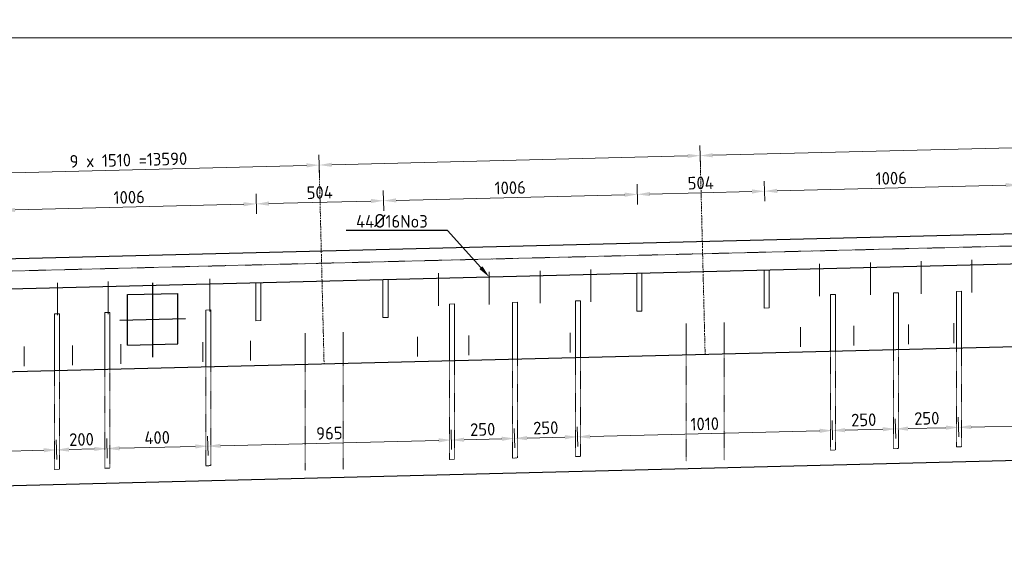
# Model space of a CAD drawing. Header units: millimetres. Extents: x -8028558 to 327273, y -63352 to 83293.
# Tile 55 of 195: x 5373 to 9274, y 2170 to 4289. Entities that reach past the tile are written whole.
import ezdxf
from ezdxf import colors
from ezdxf.entities.mleader import LeaderData, LeaderLine
from ezdxf.math import Vec2, Vec3

# ---------------------------------------------------------------- set-up
doc = ezdxf.new("R2010")
doc.units = ezdxf.units.MM
for name, pattern in [('NLCS-HIDDEN', [4, 2, -2]), ('XX-HART', [13, 4, -2, 1, -2, 4]), ('ZZ-HIDDEN-SO', [4, 2, -2])]:
    doc.linetypes.add(name, pattern=pattern)
for name, color, linetype, lineweight in [('B-CO-BC-BETONVORM-GD', 90, 'Continuous', 25), ('B-CO-BC-BETONVORM-GN', 10, 'ZZ-HIDDEN-SO', 13), ('B-CO-BC-STORTNAAD-GD', 10, 'BC-STORTNAAD', 25), ('B-CO-BC-VOORSPANNING-GD', 200, 'Continuous', 25), ('B-CO-BC-WAPENING_HOOFDWAPENING-G', 170, 'Continuous', 18), ('B-CO-BC-WAPENING_HOOFDWAPENING-GN', 140, 'NLCS-HIDDEN', 13), ('X-XX-AL-HARTLIJN-G', 7, 'XX-HART', 18), ('X-XX-AL-M', 7, 'Continuous', 18), ('X-XX-AL-VERWIJZING-T25', 7, 'Continuous', 25)]:
    doc.layers.add(name, color=color, linetype=linetype, lineweight=lineweight)
doc.styles.add('NLCS-ISO-MM20-T25', font='NLCS-ISO.ttf', dxfattribs={"height": 50})
doc.linetypes.add('BC-STORTNAAD', pattern='A,15,-1,[175,NLCS.SHX,S=1,R=0,X=0,Y=0],-1', length=17)
doc.dimstyles.new('NLCS-MM20-T25-PIJL_L0_H4', dxfattribs={"dimscale": 20, "dimtxt": 2.5, "dimasz": 2.5, "dimexe": 2, "dimexo": 2, "dimgap": 0.7, "dimtad": 1, "dimdec": 0, "dimzin": 0, "dimdsep": 46, "dimtxsty": 'NLCS-ISO-MM20-T25', "dimcen": 0, "dimdle": 2, "dimclrd": 256, "dimclre": 256, "dimclrt": 256, "dimadec": 4, "dimazin": 0, "dimtfac": 1, "dimtdec": 3, "dimtofl": 0, "dimtmove": 0, "dimatfit": 3, "dimfxl": 2, "dimfxlon": 1, "dimtfillclr": 256, "dimtolj": 1, "dimtzin": 0, "dimlwd": -1, "dimlwe": -1, "dimarcsym": 0})

# ---------------------------------------------------------------- blocks, each defined once
blk = doc.blocks.new('*D1693')
at = {"layer": 'X-XX-AL-M', "transparency": 16777216}
for p, q in [((-4319.8, 4177.1), (-4319.8, 4257.1)), ((14649.8, 4177.1), (14649.8, 4257.1)), ((14599.8, 4217.1), (-4269.8, 4217.1))]:
    blk.add_line(p, q, dxfattribs=at)
for points in [[(-4269.8, 4225.4), (-4269.8, 4208.7), (-4319.8, 4217.1)], [(14599.8, 4225.4), (14599.8, 4208.7), (14649.8, 4217.1)]]:
    blk.add_solid(points, dxfattribs=at)
at = {"layer": 'X-XX-AL-M', "transparency": 16777216, "insert": (5165, 4256.1), "char_height": 50, "attachment_point": 5, "style": 'NLCS-ISO-MM20-T25'}
blk.add_mtext('\\A1;18970', dxfattribs=at)
blk = doc.blocks.new('*D1705')
at = {"layer": 'X-XX-AL-M', "transparency": 16777216}
for p, q in [((6560.4, 3672.7), (6558.4, 3752.6)), ((5050.9, 3635.1), (5048.9, 3715.1)), ((5099.8, 3676.3), (6509.4, 3711.4))]:
    blk.add_line(p, q, dxfattribs=at)
for points in [[(6509.2, 3719.7), (6509.6, 3703.1), (6559.4, 3712.7)], [(5099.6, 3684.7), (5100.1, 3668), (5049.9, 3675.1)]]:
    blk.add_solid(points, dxfattribs=at)
at = {"layer": 'X-XX-AL-M', "transparency": 16777216, "insert": (5803.7, 3732.9), "char_height": 50, "attachment_point": 5, "rotation": 1.4252, "style": 'NLCS-ISO-MM20-T25'}
blk.add_mtext('\\A1;9 x 1510 =13590', dxfattribs=at)
blk = doc.blocks.new('*D1706')
at = {"layer": 'X-XX-AL-M', "transparency": 16777216}
for p, q in [((8069.9, 3710.2), (8067.9, 3790.2)), ((6560.4, 3672.7), (6558.4, 3752.6)), ((6609.4, 3713.9), (8018.9, 3749))]:
    blk.add_line(p, q, dxfattribs=at)
for points in [[(8018.7, 3757.3), (8019.2, 3740.6), (8068.9, 3750.2)], [(6609.2, 3722.2), (6609.6, 3705.6), (6559.4, 3712.7)]]:
    blk.add_solid(points, dxfattribs=at)
at = {"layer": 'X-XX-AL-M', "transparency": 16777216, "insert": (7313.2, 3770.4), "char_height": 50, "attachment_point": 5, "rotation": 1.4252, "style": 'NLCS-ISO-MM20-T25'}
blk.add_mtext('\\A1;  ', dxfattribs=at)
blk = doc.blocks.new('*D1707')
at = {"layer": 'X-XX-AL-M', "transparency": 16777216}
for p, q in [((9579.5, 3747.8), (9577.5, 3827.8)), ((8069.9, 3710.2), (8067.9, 3790.2)), ((8118.9, 3751.5), (9528.5, 3786.5))]:
    blk.add_line(p, q, dxfattribs=at)
for points in [[(9528.3, 3794.9), (9528.7, 3778.2), (9578.5, 3787.8)], [(8118.7, 3759.8), (8119.1, 3743.1), (8068.9, 3750.2)]]:
    blk.add_solid(points, dxfattribs=at)
blk = doc.blocks.new('*D1649')
at = {"layer": 'X-XX-AL-M', "transparency": 16777216}
for p, q in [((6311.6, 3518.8), (6309.6, 3598.8)), ((5305.9, 3493.7), (5303.9, 3573.7)), ((5354.9, 3534.9), (6260.6, 3557.6))]:
    blk.add_line(p, q, dxfattribs=at)
for points in [[(6260.4, 3565.9), (6260.9, 3549.3), (6310.6, 3558.8)], [(5354.7, 3543.3), (5355.1, 3526.6), (5304.9, 3533.7)]]:
    blk.add_solid(points, dxfattribs=at)
at = {"layer": 'X-XX-AL-M', "transparency": 16777216, "insert": (5806.8, 3585.3), "char_height": 50, "attachment_point": 5, "rotation": 1.4321, "style": 'NLCS-ISO-MM20-T25'}
blk.add_mtext('\\A1;1006', dxfattribs=at)
blk = doc.blocks.new('*D1650')
at = {"layer": 'X-XX-AL-M', "transparency": 16777216}
for p, q in [((6311.6, 3518.8), (6309.6, 3598.8)), ((6815.5, 3531.4), (6813.5, 3611.4)), ((6360.6, 3560.1), (6764.5, 3570.2))]:
    blk.add_line(p, q, dxfattribs=at)
for points in [[(6360.4, 3568.4), (6360.8, 3551.8), (6310.6, 3558.8)], [(6764.3, 3578.5), (6764.7, 3561.9), (6814.5, 3571.4)]]:
    blk.add_solid(points, dxfattribs=at)
at = {"layer": 'X-XX-AL-M', "transparency": 16777216, "insert": (6561.6, 3604.1), "char_height": 50, "attachment_point": 5, "rotation": 1.4321, "style": 'NLCS-ISO-MM20-T25'}
blk.add_mtext('\\A1;504', dxfattribs=at)
blk = doc.blocks.new('*D1651')
at = {"layer": 'X-XX-AL-M', "transparency": 16777216}
for p, q in [((7821.2, 3556.6), (7819.2, 3636.6)), ((6815.5, 3531.4), (6813.5, 3611.4)), ((6864.5, 3572.7), (7770.2, 3595.3))]:
    blk.add_line(p, q, dxfattribs=at)
for points in [[(7770, 3603.7), (7770.4, 3587), (7820.2, 3596.6)], [(6864.3, 3581), (6864.7, 3564.4), (6814.5, 3571.4)]]:
    blk.add_solid(points, dxfattribs=at)
at = {"layer": 'X-XX-AL-M', "transparency": 16777216, "insert": (7316.3, 3623), "char_height": 50, "attachment_point": 5, "rotation": 1.4321, "style": 'NLCS-ISO-MM20-T25'}
blk.add_mtext('\\A1;1006', dxfattribs=at)
blk = doc.blocks.new('*D1652')
at = {"layer": 'X-XX-AL-M', "transparency": 16777216}
for p, q in [((7821.2, 3556.6), (7819.2, 3636.6)), ((8325, 3569.2), (8323, 3649.2)), ((7870.1, 3597.8), (8274, 3607.9))]:
    blk.add_line(p, q, dxfattribs=at)
for points in [[(7869.9, 3606.2), (7870.4, 3589.5), (7820.2, 3596.6)], [(8273.8, 3616.3), (8274.2, 3599.6), (8324, 3609.2)]]:
    blk.add_solid(points, dxfattribs=at)
at = {"layer": 'X-XX-AL-M', "transparency": 16777216, "insert": (8071.1, 3641.9), "char_height": 50, "attachment_point": 5, "rotation": 1.4321, "style": 'NLCS-ISO-MM20-T25'}
blk.add_mtext('\\A1;504', dxfattribs=at)
blk = doc.blocks.new('*D1653')
at = {"layer": 'X-XX-AL-M', "transparency": 16777216}
for p, q in [((9330.7, 3594.3), (9328.7, 3674.3)), ((8325, 3569.2), (8323, 3649.2)), ((8374, 3610.4), (9279.7, 3633.1))]:
    blk.add_line(p, q, dxfattribs=at)
for points in [[(9279.5, 3641.4), (9279.9, 3624.7), (9329.7, 3634.3)], [(8373.8, 3618.8), (8374.2, 3602.1), (8324, 3609.2)]]:
    blk.add_solid(points, dxfattribs=at)
at = {"layer": 'X-XX-AL-M', "transparency": 16777216, "insert": (8825.9, 3660.7), "char_height": 50, "attachment_point": 5, "rotation": 1.4321, "style": 'NLCS-ISO-MM20-T25'}
blk.add_mtext('\\A1;1006', dxfattribs=at)
blk = doc.blocks.new('*D1669')
at = {"layer": 'X-XX-AL-M', "transparency": 16777216}
for p, q in [((10057.3, 2659.7), (10055.3, 2737.3)), ((9093.6, 2635.6), (9091.6, 2713.2)), ((10006.4, 2696), (9142.6, 2674.4))]:
    blk.add_line(p, q, dxfattribs=at)
for points in [[(10006.2, 2704.4), (10006.6, 2687.7), (10056.3, 2697.3)], [(9142.4, 2682.8), (9142.8, 2666.1), (9092.6, 2673.2)]]:
    blk.add_solid(points, dxfattribs=at)
at = {"layer": 'X-XX-AL-M', "transparency": 16777216, "insert": (9573.5, 2724.2), "char_height": 50, "attachment_point": 5, "rotation": 1.4321, "style": 'NLCS-ISO-MM20-T25'}
blk.add_mtext('\\A1;964', dxfattribs=at)
blk = doc.blocks.new('*D1670')
at = {"layer": 'X-XX-AL-M', "transparency": 16777216}
for p, q in [((8843.7, 2629.4), (8841.7, 2706.9)), ((9093.6, 2635.6), (9091.6, 2713.2)), ((9042.7, 2671.9), (8892.7, 2668.2))]:
    blk.add_line(p, q, dxfattribs=at)
for points in [[(8892.5, 2676.5), (8892.9, 2659.9), (8842.7, 2666.9)], [(9042.5, 2680.3), (9042.9, 2663.6), (9092.6, 2673.2)]]:
    blk.add_solid(points, dxfattribs=at)
at = {"layer": 'X-XX-AL-M', "transparency": 16777216, "insert": (8966.7, 2709.1), "char_height": 50, "attachment_point": 5, "rotation": 1.4321, "style": 'NLCS-ISO-MM20-T25'}
blk.add_mtext('\\A1;250', dxfattribs=at)
blk = doc.blocks.new('*D1671')
at = {"layer": 'X-XX-AL-M', "transparency": 16777216}
for p, q in [((8593.7, 2623.1), (8591.8, 2700.7)), ((8843.7, 2629.4), (8841.7, 2706.9)), ((8792.7, 2665.7), (8642.8, 2661.9))]:
    blk.add_line(p, q, dxfattribs=at)
for points in [[(8642.6, 2670.3), (8643, 2653.6), (8592.8, 2660.7)], [(8792.5, 2674), (8792.9, 2657.4), (8842.7, 2666.9)]]:
    blk.add_solid(points, dxfattribs=at)
at = {"layer": 'X-XX-AL-M', "transparency": 16777216, "insert": (8716.8, 2702.8), "char_height": 50, "attachment_point": 5, "rotation": 1.4321, "style": 'NLCS-ISO-MM20-T25'}
blk.add_mtext('\\A1;250', dxfattribs=at)
blk = doc.blocks.new('*D1672')
at = {"layer": 'X-XX-AL-M', "transparency": 16777216}
for p, q in [((8593.7, 2623.1), (8591.8, 2700.7)), ((7584.1, 2597.9), (7582.1, 2675.4)), ((8542.8, 2659.4), (7633.1, 2636.7))]:
    blk.add_line(p, q, dxfattribs=at)
for points in [[(8542.6, 2667.8), (8543, 2651.1), (8592.8, 2660.7)], [(7632.9, 2645), (7633.3, 2628.4), (7583.1, 2635.5)]]:
    blk.add_solid(points, dxfattribs=at)
at = {"layer": 'X-XX-AL-M', "transparency": 16777216, "insert": (8087, 2687.1), "char_height": 50, "attachment_point": 5, "rotation": 1.4321, "style": 'NLCS-ISO-MM20-T25'}
blk.add_mtext('\\A1;1010', dxfattribs=at)
blk = doc.blocks.new('*D1673')
at = {"layer": 'X-XX-AL-M', "transparency": 16777216}
for p, q in [((7334.1, 2591.6), (7332.2, 2669.2)), ((7584.1, 2597.9), (7582.1, 2675.4)), ((7533.1, 2634.2), (7383.2, 2630.5))]:
    blk.add_line(p, q, dxfattribs=at)
for points in [[(7383, 2638.8), (7383.4, 2622.1), (7333.2, 2629.2)], [(7532.9, 2642.5), (7533.3, 2625.9), (7583.1, 2635.5)]]:
    blk.add_solid(points, dxfattribs=at)
at = {"layer": 'X-XX-AL-M', "transparency": 16777216, "insert": (7457.2, 2671.3), "char_height": 50, "attachment_point": 5, "rotation": 1.4321, "style": 'NLCS-ISO-MM20-T25'}
blk.add_mtext('\\A1;250', dxfattribs=at)
blk = doc.blocks.new('*D1674')
at = {"layer": 'X-XX-AL-M', "transparency": 16777216}
for p, q in [((7084.2, 2585.4), (7082.3, 2662.9)), ((7334.1, 2591.6), (7332.2, 2669.2)), ((7283.2, 2628), (7133.3, 2624.2))]:
    blk.add_line(p, q, dxfattribs=at)
for points in [[(7133.1, 2632.5), (7133.5, 2615.9), (7083.3, 2623)], [(7283, 2636.3), (7283.4, 2619.6), (7333.2, 2629.2)]]:
    blk.add_solid(points, dxfattribs=at)
at = {"layer": 'X-XX-AL-M', "transparency": 16777216, "insert": (7207.3, 2665.1), "char_height": 50, "attachment_point": 5, "rotation": 1.4321, "style": 'NLCS-ISO-MM20-T25'}
blk.add_mtext('\\A1;250', dxfattribs=at)
blk = doc.blocks.new('*D1675')
at = {"layer": 'X-XX-AL-M', "transparency": 16777216}
for p, q in [((7084.2, 2585.4), (7082.3, 2662.9)), ((6119.5, 2561.3), (6117.6, 2638.8)), ((7033.3, 2621.7), (6168.6, 2600.1))]:
    blk.add_line(p, q, dxfattribs=at)
for points in [[(7033.1, 2630), (7033.5, 2613.4), (7083.3, 2623)], [(6168.4, 2608.4), (6168.8, 2591.8), (6118.6, 2598.8)]]:
    blk.add_solid(points, dxfattribs=at)
at = {"layer": 'X-XX-AL-M', "transparency": 16777216, "insert": (6599.9, 2649.9), "char_height": 50, "attachment_point": 5, "rotation": 1.4321, "style": 'NLCS-ISO-MM20-T25'}
blk.add_mtext('\\A1;965', dxfattribs=at)
blk = doc.blocks.new('*D1676')
at = {"layer": 'X-XX-AL-M', "transparency": 16777216}
for p, q in [((5719.6, 2551.3), (5717.7, 2628.8)), ((6119.5, 2561.3), (6117.6, 2638.8)), ((6068.6, 2597.6), (5768.7, 2590.1))]:
    blk.add_line(p, q, dxfattribs=at)
for points in [[(5768.5, 2598.4), (5768.9, 2581.8), (5718.7, 2588.8)], [(6068.4, 2605.9), (6068.8, 2589.3), (6118.6, 2598.8)]]:
    blk.add_solid(points, dxfattribs=at)
at = {"layer": 'X-XX-AL-M', "transparency": 16777216, "insert": (5917.7, 2632.8), "char_height": 50, "attachment_point": 5, "rotation": 1.4321, "style": 'NLCS-ISO-MM20-T25'}
blk.add_mtext('\\A1;400', dxfattribs=at)
blk = doc.blocks.new('*D1677')
at = {"layer": 'X-XX-AL-M', "transparency": 16777216}
for p, q in [((5519.7, 2546.3), (5517.8, 2623.8)), ((5719.6, 2551.3), (5717.7, 2628.8)), ((5668.7, 2587.6), (5568.7, 2585.1))]:
    blk.add_line(p, q, dxfattribs=at)
for points in [[(5568.5, 2593.4), (5569, 2576.8), (5518.8, 2583.8)], [(5668.5, 2595.9), (5668.9, 2579.3), (5718.7, 2588.8)]]:
    blk.add_solid(points, dxfattribs=at)
at = {"layer": 'X-XX-AL-M', "transparency": 16777216, "insert": (5617.8, 2625.3), "char_height": 50, "attachment_point": 5, "rotation": 1.4321, "style": 'NLCS-ISO-MM20-T25'}
blk.add_mtext('\\A1;200', dxfattribs=at)
blk = doc.blocks.new('*D1678')
at = {"layer": 'X-XX-AL-M', "transparency": 16777216}
for p, q in [((5519.7, 2546.3), (5517.8, 2623.8)), ((4620, 2523.8), (4618, 2601.3)), ((5468.8, 2582.6), (4669, 2562.6))]:
    blk.add_line(p, q, dxfattribs=at)
for points in [[(5468.6, 2590.9), (5469, 2574.3), (5518.8, 2583.8)], [(4668.8, 2570.9), (4669.2, 2554.3), (4619, 2561.4)]]:
    blk.add_solid(points, dxfattribs=at)
at = {"layer": 'X-XX-AL-M', "transparency": 16777216, "insert": (5067.9, 2611.6), "char_height": 50, "attachment_point": 5, "rotation": 1.4321, "style": 'NLCS-ISO-MM20-T25'}
blk.add_mtext('\\A1;900', dxfattribs=at)

msp = doc.modelspace()

# ---------------------------------------------------------------- linework, layer by layer
at = {"layer": 'B-CO-BC-BETONVORM-GD', "flags": 128}
for points in [[(15514.8, 3684), (15514.8, 2697.2), (-5395.2, 2170), (-5395.2, 3024.5)], [(-4188.1, 3078.3), (-4165.4, 3104), (14666.8, 3574.8)], [(14690.7, 3455.3), (-4079.3, 2986.1)]]:
    msp.add_lwpolyline(points, dxfattribs=at)
at = {"layer": 'B-CO-BC-BETONVORM-GN', "flags": 128}
msp.add_lwpolyline([(15514.8, 3547.2), (-5545.2, 3020.7)], dxfattribs=at)
at = {"layer": 'B-CO-BC-STORTNAAD-GD', "flags": 128}
msp.add_lwpolyline([(15514.8, 3147.2), (-5395.2, 2624.5)], dxfattribs=at)
at = {"layer": 'B-CO-BC-VOORSPANNING-GD', "flags": 128}
for points in [[(5899.9, 2951.4), (5899.9, 3246.5)], [(5799.9, 3199.1), (5999.9, 3204.1)], [(5799.9, 2999.1), (5799.9, 3199.1)], [(5999.9, 3004.1), (5999.9, 3204.1)], [(5770.3, 3098.4), (6029.9, 3104.9)], [(5799.9, 2999.1), (5999.9, 3004.1)]]:
    msp.add_lwpolyline(points, dxfattribs=at)
at = {"layer": 'B-CO-BC-WAPENING_HOOFDWAPENING-G', "flags": 128}
for points in [[(8542, 3321.6), (8542, 3192.8)], [(8743.1, 3326.7), (8743.1, 3197.8)], [(8944.2, 3331.7), (8944.2, 3202.8)], [(9145.4, 3336.7), (9145.4, 3207.9)], [(7032.4, 3283.9), (7032.4, 3155)], [(7233.6, 3288.9), (7233.6, 3160.1)], [(7434.7, 3294), (7434.7, 3165.1)], [(7635.8, 3299), (7635.8, 3170.1)], [(5522.9, 3246.2), (5522.9, 3117.3)], [(5724, 3251.2), (5724, 3122.3)], [(6126.3, 3261.2), (6126.3, 3132.4)], [(8584.7, 3199.7), (8604.7, 3200.2)], [(8584.7, 3199.7), (8584.7, 2974)], [(8604.7, 3200.2), (8604.7, 2974.5)], [(8834.7, 3205.9), (8854.7, 3206.4)], [(8834.7, 3206), (8834.7, 2980.2)], [(8854.7, 3206.5), (8854.7, 2980.7)], [(9084.6, 3212.2), (9104.6, 3212.7)], [(9084.6, 3212.2), (9084.6, 2986.5)], [(9104.6, 3212.7), (9104.6, 2987)], [(7075.2, 3161.9), (7095.2, 3162.4)], [(7075.2, 3162), (7075.2, 2936.2)], [(7095.2, 3162.5), (7095.2, 2936.7)], [(7325.1, 3168.2), (7345.1, 3168.7)], [(7325.1, 3168.2), (7325.1, 2942.5)], [(7345.1, 3168.7), (7345.1, 2943)], [(7575.1, 3174.4), (7595.1, 3174.9)], [(7575.1, 3174.5), (7575.1, 2948.7)], [(7595.1, 3175), (7595.1, 2949.2)], [(5510.7, 3122.8), (5530.7, 3123.3)], [(5510.7, 3122.9), (5510.7, 2897.1)], [(5530.7, 3123.4), (5530.7, 2897.6)], [(5710.6, 3127.8), (5730.6, 3128.3)], [(5710.6, 3127.9), (5710.6, 2902.1)], [(5730.6, 3128.4), (5730.6, 2902.6)], [(6110.5, 3137.8), (6130.5, 3138.3)], [(6110.5, 3137.9), (6110.5, 2912.1)], [(6130.5, 3138.4), (6130.5, 2912.6)], [(8013.9, 2959.7), (8013.9, 3084.5)], [(8163.9, 2963.4), (8163.9, 3088.2)], [(9074.1, 3085.5), (9074.1, 3007.3)], [(6504.4, 2921.9), (6504.4, 3046.7)], [(6654.3, 2925.7), (6654.3, 3050.5)], [(7554.3, 3047.5), (7554.3, 2969.4)], [(8466.9, 3070.3), (8466.9, 2992.2)], [(8677.6, 3075.6), (8677.6, 2997.4)], [(8893.9, 3081), (8893.9, 3002.8)], [(6098.2, 3011.1), (6098.2, 2932.9)], [(6286.8, 3015.8), (6286.8, 2937.7)], [(6949.4, 3032.4), (6949.4, 2954.2)], [(7152.6, 3037.5), (7152.6, 2959.3)], [(5391.3, 2993.4), (5391.3, 2915.3)], [(5581.8, 2998.2), (5581.8, 2920)], [(5773.4, 3003), (5773.4, 2924.8)]]:
    msp.add_lwpolyline(points, dxfattribs=at)
at = {"layer": 'B-CO-BC-WAPENING_HOOFDWAPENING-G'}
for points in [[(7818, 3283.5), (7818, 3133.5), (7838, 3134), (7838, 3284)], [(8321.8, 3296.1), (8321.8, 3146.1), (8341.8, 3146.6), (8341.8, 3296.6)], [(6308.5, 3245.8), (6308.5, 3095.8), (6328.4, 3096.3), (6328.4, 3246.3)], [(6812.3, 3258.4), (6812.3, 3108.4), (6832.3, 3108.9), (6832.3, 3258.9)]]:
    msp.add_lwpolyline(points, close=True, dxfattribs=at)
at = {"layer": 'B-CO-BC-WAPENING_HOOFDWAPENING-GN', "flags": 128}
for points in [[(8584.7, 2974), (8584.7, 2582.9)], [(8604.7, 2974.5), (8604.7, 2583.4)], [(8834.7, 2980.2), (8834.7, 2589.1)], [(8854.7, 2980.7), (8854.7, 2589.6)], [(9084.6, 2986.5), (9084.6, 2595.4)], [(9104.6, 2987), (9104.6, 2595.9)], [(6654.3, 2925.7), (6654.3, 2505.5)], [(7075.2, 2936.2), (7075.2, 2545.2)], [(7095.2, 2936.7), (7095.2, 2545.7)], [(7325.1, 2942.5), (7325.1, 2551.4)], [(7345.1, 2943), (7345.1, 2551.9)], [(7575.1, 2948.7), (7575.1, 2557.7)], [(7595.1, 2949.2), (7595.1, 2558.2)], [(8013.9, 2959.7), (8013.9, 2539.5)], [(8163.9, 2963.4), (8163.9, 2543.2)], [(5510.7, 2897.1), (5510.7, 2506)], [(5530.7, 2897.6), (5530.7, 2506.5)], [(5710.6, 2902.1), (5710.6, 2511)], [(5730.6, 2902.6), (5730.6, 2511.5)], [(6110.5, 2912.1), (6110.5, 2521)], [(6130.5, 2912.6), (6130.5, 2521.5)], [(6504.4, 2921.9), (6504.4, 2501.7)], [(8584.7, 2582.9), (8604.7, 2583.4)], [(8834.7, 2589.1), (8854.7, 2589.6)], [(9084.6, 2595.4), (9104.6, 2595.9)], [(7075.2, 2545.2), (7095.2, 2545.7)], [(7325.1, 2551.4), (7345.1, 2551.9)], [(7575.1, 2557.7), (7595.1, 2558.2)], [(5510.7, 2506), (5530.7, 2506.5)], [(5710.6, 2511), (5730.6, 2511.5)], [(6110.5, 2521), (6130.5, 2521.5)]]:
    msp.add_lwpolyline(points, dxfattribs=at)
at = {"layer": 'X-XX-AL-HARTLIJN-G', "flags": 128}
for points in [[(8088.6, 2961.6), (8068.9, 3750.2)], [(6579, 2923.8), (6559.4, 3712.7)]]:
    msp.add_lwpolyline(points, dxfattribs=at)

# ---------------------------------------------------------------- dimensions: what is measured, and where the dimension line sits
at = {"layer": 'X-XX-AL-M'}
for base, p1, p2, angle, picture, middle in [((-4319.8, 4217.1), (14649.8, 3632.2), (-4319.8, 3128.6), 180, '*D1693', (5165, 4256.1)), ((8324, 3609.2), (7828, 3283.8), (8331.8, 3296.4), 181.4321, '*D1652', (8071.1, 3641.9)), ((9329.7, 3634.3), (8331.8, 3296.4), (9337.5, 3321.5), 181.4321, '*D1653', (8825.9, 3660.7)), ((6814.5, 3571.4), (6318.5, 3246), (6822.3, 3258.6), 181.4321, '*D1650', (6561.6, 3604.1)), ((7820.2, 3596.6), (6822.3, 3258.6), (7828, 3283.8), 181.4321, '*D1651', (7316.3, 3623)), ((6310.6, 3558.8), (5312.8, 3220.9), (6318.5, 3246), 181.4321, '*D1649', (5806.8, 3585.3)), ((8592.8, 2660.7), (8844.7, 2589.4), (8594.7, 2583.1), 1.4321, '*D1671', (8716.8, 2702.8)), ((8842.7, 2666.9), (9094.6, 2595.6), (8844.7, 2589.4), 1.4321, '*D1670', (8966.7, 2709.1)), ((9092.6, 2673.2), (10058.3, 2619.7), (9094.6, 2595.6), 1.4321, '*D1669', (9573.5, 2724.2)), ((7083.3, 2623), (7335.1, 2551.7), (7085.2, 2545.4), 1.4321, '*D1674', (7207.3, 2665.1)), ((7333.2, 2629.2), (7585.1, 2557.9), (7335.1, 2551.7), 1.4321, '*D1673', (7457.2, 2671.3)), ((7583.1, 2635.5), (8594.7, 2583.1), (7585.1, 2557.9), 1.4321, '*D1672', (8087, 2687.1)), ((5518.8, 2583.8), (5720.6, 2511.3), (5520.7, 2506.3), 1.4321, '*D1677', (5617.8, 2625.3)), ((5718.7, 2588.8), (6120.5, 2521.3), (5720.6, 2511.3), 1.4321, '*D1676', (5917.7, 2632.8)), ((6118.6, 2598.8), (7085.2, 2545.4), (6120.5, 2521.3), 1.4321, '*D1675', (6599.9, 2649.9)), ((4619, 2561.4), (5520.7, 2506.3), (4621, 2483.8), 1.4321, '*D1678', (5067.9, 2611.6))]:
    dim = msp.add_linear_dim(base=base, p1=p1, p2=p2, angle=angle, dimstyle='NLCS-MM20-T25-PIJL_L0_H4', dxfattribs=at)
    dim.commit()
    dim.dimension.update_dxf_attribs({"geometry": picture, "text_midpoint": middle})
for base, p1, p2, text, picture, middle in [((6559.4, 3712.7), (5069.5, 2886.1), (6579, 2923.8), '9 x <> =13590', '*D1705', (5803.7, 3732.9)), ((9578.5, 3787.8), (8088.6, 2961.6), (9598.1, 2999.3), ' ', '*D1707', (8823.7, 3769)), ((8068.9, 3750.2), (6579, 2923.8), (8088.6, 2961.6), '  ', '*D1706', (7313.2, 3770.4))]:
    dim = msp.add_linear_dim(base=base, p1=p1, p2=p2, angle=181.4252, text=text, dimstyle='NLCS-MM20-T25-PIJL_L0_H4', dxfattribs=at)
    dim.commit()
    dim.dimension.update_dxf_attribs({"geometry": picture, "text_midpoint": middle})

# ---------------------------------------------------------------- leaders
at = {"layer": 'X-XX-AL-VERWIJZING-T25'}
ml = msp.add_multileader_mtext('Standard', dxfattribs=at)
ml.set_content('44{\\H1.08333x;Ø}16No3', color=256, style='NLCS-ISO-MM20-T25')
ml.set_leader_properties(color=256, linetype='ByLayer', lineweight=-1)
ml.build(insert=Vec2(0, 0))
ml.multileader.update_dxf_attribs({"text_left_attachment_type": 5, "text_right_attachment_type": 5, "dogleg_length": 50, "arrow_head_size": 50})
ctx = ml.context
ctx.base_point, ctx.char_height, ctx.arrow_head_size, ctx.landing_gap_size, ctx.plane_origin = Vec3(6687.7, 3453.8), 50, 50, 18, Vec3(-3356.7, 3045.9)
ctx.left_attachment, ctx.right_attachment = 5, 5
notes = []
notes.append((ctx, [(1, (1, 1, 0), (7067.9, 3453.8), (-1, 0), 50, [(0, [(7233.6, 3268.9)], 0, [])])]))
ctx.mtext.insert, ctx.mtext.flow_direction = Vec3(6705.7, 3518.8), 5
for ctx, leaders in notes:
    for number, flags, end, landing, length, lines in leaders:
        leader = LeaderData()
        leader.index, (leader.has_last_leader_line, leader.has_dogleg_vector, leader.attachment_direction) = number, flags
        leader.last_leader_point, leader.dogleg_vector, leader.dogleg_length = Vec3(end), Vec3(landing), length
        for number, points, colour, breaks in lines:
            line = LeaderLine()
            line.index, line.vertices, line.color, line.breaks = number, Vec3.list(points), colors.encode_raw_color(colour), breaks
            leader.lines.append(line)
        ctx.leaders.append(leader)

doc.saveas('drawing.dxf')
